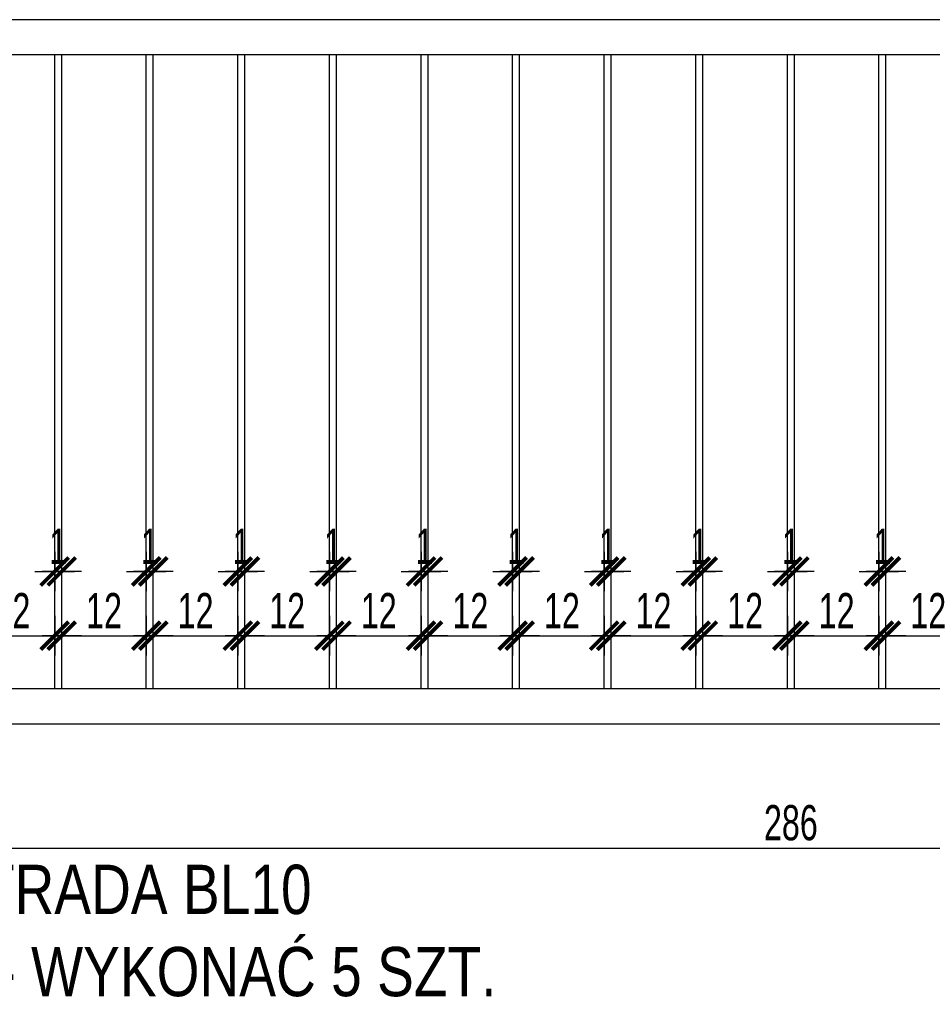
# Model space of a CAD drawing. Header units: millimetres. Extents: x 110792 to 170831, y 17890 to 25890.
# Tile 26 of 44: x 167897 to 168027, y 20999 to 21138. Entities that reach past the tile are written whole.
import ezdxf

# ---------------------------------------------------------------- set-up
doc = ezdxf.new("R2010")
doc.units = ezdxf.units.MM
doc.layers.get('DEFPOINTS').update_dxf_attribs({"lineweight": 9})
for name, color, linetype in [('_HSA_OPIS', 43, 'Continuous'), ('_HSA_WIDOKOWE_CIENKIE', 8, 'Continuous'), ('_HSA_WYM_20', 141, 'Continuous'), ('_HSA_ŚCIANY_CIENKIE', 2, 'Continuous')]:
    doc.layers.add(name, color=color, linetype=linetype)
doc.styles.add('ARIAL_20', font='Arial Narrow.ttf', dxfattribs={"width": 0.8, "height": 5})
doc.styles.add('ARIAL_30', font='Arial.ttf', dxfattribs={"width": 0.8, "height": 7})
doc.dimstyles.new('WYM_WEWN_20', dxfattribs={"dimscale": 0.7, "dimtxt": 5, "dimasz": 1, "dimexe": 10, "dimexo": 0, "dimgap": 1.5, "dimtad": 1, "dimdec": 1, "dimrnd": 1e-05, "dimtxsty": 'ARIAL_20', "dimblk": 'Wym-03', "dimcen": 0, "dimdle": 10, "dimse1": 1, "dimse2": 1, "dimclrt": 256, "dimazin": 2, "dimtfac": 1, "dimtdec": 1, "dimtix": 1, "dimtmove": 2, "dimatfit": 0, "dimfxl": 1, "dimtolj": 1, "dimtzin": 0, "dimarcsym": 0})

# ---------------------------------------------------------------- blocks, each defined once
blk = doc.blocks.new('Wym-03')
for p, q in [((0, 4), (0, -4)), ((-4, 0), (4, 0))]:
    blk.add_line(p, q)
blk.add_lwpolyline([(-2.83, -2.83, 0.8, 0.8, 0), (2.83, 2.83, 0.05, 0.05, 0)], format="xyseb")
blk = doc.blocks.new('*D419')
at = {"layer": '_HSA_WYM_20', "color": 0, "lineweight": -2, "transparency": 16777216}
blk.add_line((167864.44, 21020.68), (168149.04, 21020.68), dxfattribs=at)
at = {"layer": 'DEFPOINTS', "color": 0, "transparency": 16777216}
for p in [(167863.74, 21028.32), (168149.74, 21028.32), (168149.74, 21020.68)]:
    blk.add_point(p, dxfattribs=at)
at = {"layer": '_HSA_WYM_20', "color": 0, "lineweight": -2, "transparency": 16777216, "xscale": 0.7, "yscale": 0.7, "zscale": 0.7, "rotation": 180}
blk.add_blockref('Wym-03', (167863.74, 21020.68), dxfattribs=at)
at = {"layer": '_HSA_WYM_20', "color": 0, "lineweight": -2, "transparency": 16777216, "xscale": 0.7, "yscale": 0.7, "zscale": 0.7}
blk.add_blockref('Wym-03', (168149.74, 21020.68), dxfattribs=at)
at = {"layer": '_HSA_WYM_20', "transparency": 16777216, "insert": (168006.74, 21024.28), "char_height": 5, "attachment_point": 5, "style": 'ARIAL_20'}
blk.add_mtext('\\A1;286', dxfattribs=at)
blk = doc.blocks.new('*D658')
at = {"layer": '_HSA_WYM_20', "color": 0, "lineweight": -2, "transparency": 16777216}
blk.add_line((167890.94, 21050.86), (167901.54, 21050.86), dxfattribs=at)
at = {"layer": 'DEFPOINTS', "color": 0, "transparency": 16777216}
for p in [(167902.24, 21050.86), (167890.24, 21043.32), (167902.24, 21043.32)]:
    blk.add_point(p, dxfattribs=at)
at = {"layer": '_HSA_WYM_20', "color": 0, "lineweight": -2, "transparency": 16777216, "xscale": 0.7, "yscale": 0.7, "zscale": 0.7, "rotation": 180}
blk.add_blockref('Wym-03', (167890.24, 21050.86), dxfattribs=at)
at = {"layer": '_HSA_WYM_20', "color": 0, "lineweight": -2, "transparency": 16777216, "xscale": 0.7, "yscale": 0.7, "zscale": 0.7}
blk.add_blockref('Wym-03', (167902.24, 21050.86), dxfattribs=at)
at = {"layer": '_HSA_WYM_20', "transparency": 16777216, "insert": (167896.24, 21054.42), "char_height": 5, "attachment_point": 5, "style": 'ARIAL_20'}
blk.add_mtext('\\A1;12', dxfattribs=at)
blk = doc.blocks.new('*D659')
at = {"layer": '_HSA_WYM_20', "color": 0, "lineweight": -2, "transparency": 16777216}
for p, q in [((167901.54, 21059.98), (167900.84, 21059.98)), ((167902.24, 21059.98), (167903.24, 21059.98)), ((167903.94, 21059.98), (167904.64, 21059.98))]:
    blk.add_line(p, q, dxfattribs=at)
at = {"layer": 'DEFPOINTS', "color": 0, "transparency": 16777216}
for p in [(167903.24, 21059.98), (167902.24, 21043.32), (167903.24, 21043.32)]:
    blk.add_point(p, dxfattribs=at)
at = {"layer": '_HSA_WYM_20', "color": 0, "lineweight": -2, "transparency": 16777216, "xscale": 0.7, "yscale": 0.7, "zscale": 0.7}
blk.add_blockref('Wym-03', (167902.24, 21059.98), dxfattribs=at)
at = {"layer": '_HSA_WYM_20', "color": 0, "lineweight": -2, "transparency": 16777216, "xscale": 0.7, "yscale": 0.7, "zscale": 0.7, "rotation": 180}
blk.add_blockref('Wym-03', (167903.24, 21059.98), dxfattribs=at)
at = {"layer": '_HSA_WYM_20', "transparency": 16777216, "insert": (167902.74, 21063.55), "char_height": 5, "attachment_point": 5, "style": 'ARIAL_20'}
blk.add_mtext('\\A1;1', dxfattribs=at)
blk = doc.blocks.new('*D660')
at = {"layer": '_HSA_WYM_20', "color": 0, "lineweight": -2, "transparency": 16777216}
blk.add_line((167903.94, 21050.86), (167914.54, 21050.86), dxfattribs=at)
at = {"layer": 'DEFPOINTS', "color": 0, "transparency": 16777216}
for p in [(167915.24, 21050.86), (167903.24, 21043.32), (167915.24, 21043.32)]:
    blk.add_point(p, dxfattribs=at)
at = {"layer": '_HSA_WYM_20', "color": 0, "lineweight": -2, "transparency": 16777216, "xscale": 0.7, "yscale": 0.7, "zscale": 0.7, "rotation": 180}
blk.add_blockref('Wym-03', (167903.24, 21050.86), dxfattribs=at)
at = {"layer": '_HSA_WYM_20', "color": 0, "lineweight": -2, "transparency": 16777216, "xscale": 0.7, "yscale": 0.7, "zscale": 0.7}
blk.add_blockref('Wym-03', (167915.24, 21050.86), dxfattribs=at)
at = {"layer": '_HSA_WYM_20', "transparency": 16777216, "insert": (167909.24, 21054.42), "char_height": 5, "attachment_point": 5, "style": 'ARIAL_20'}
blk.add_mtext('\\A1;12', dxfattribs=at)
blk = doc.blocks.new('*D661')
at = {"layer": '_HSA_WYM_20', "color": 0, "lineweight": -2, "transparency": 16777216}
for p, q in [((167914.54, 21059.98), (167913.84, 21059.98)), ((167915.24, 21059.98), (167916.24, 21059.98)), ((167916.94, 21059.98), (167917.64, 21059.98))]:
    blk.add_line(p, q, dxfattribs=at)
at = {"layer": 'DEFPOINTS', "color": 0, "transparency": 16777216}
for p in [(167916.24, 21059.98), (167915.24, 21043.32), (167916.24, 21043.32)]:
    blk.add_point(p, dxfattribs=at)
at = {"layer": '_HSA_WYM_20', "color": 0, "lineweight": -2, "transparency": 16777216, "xscale": 0.7, "yscale": 0.7, "zscale": 0.7}
blk.add_blockref('Wym-03', (167915.24, 21059.98), dxfattribs=at)
at = {"layer": '_HSA_WYM_20', "color": 0, "lineweight": -2, "transparency": 16777216, "xscale": 0.7, "yscale": 0.7, "zscale": 0.7, "rotation": 180}
blk.add_blockref('Wym-03', (167916.24, 21059.98), dxfattribs=at)
at = {"layer": '_HSA_WYM_20', "transparency": 16777216, "insert": (167915.74, 21063.55), "char_height": 5, "attachment_point": 5, "style": 'ARIAL_20'}
blk.add_mtext('\\A1;1', dxfattribs=at)
blk = doc.blocks.new('*D662')
at = {"layer": '_HSA_WYM_20', "color": 0, "lineweight": -2, "transparency": 16777216}
blk.add_line((167916.94, 21050.86), (167927.54, 21050.86), dxfattribs=at)
at = {"layer": 'DEFPOINTS', "color": 0, "transparency": 16777216}
for p in [(167928.24, 21050.86), (167916.24, 21043.32), (167928.24, 21043.32)]:
    blk.add_point(p, dxfattribs=at)
at = {"layer": '_HSA_WYM_20', "color": 0, "lineweight": -2, "transparency": 16777216, "xscale": 0.7, "yscale": 0.7, "zscale": 0.7, "rotation": 180}
blk.add_blockref('Wym-03', (167916.24, 21050.86), dxfattribs=at)
at = {"layer": '_HSA_WYM_20', "color": 0, "lineweight": -2, "transparency": 16777216, "xscale": 0.7, "yscale": 0.7, "zscale": 0.7}
blk.add_blockref('Wym-03', (167928.24, 21050.86), dxfattribs=at)
at = {"layer": '_HSA_WYM_20', "transparency": 16777216, "insert": (167922.24, 21054.42), "char_height": 5, "attachment_point": 5, "style": 'ARIAL_20'}
blk.add_mtext('\\A1;12', dxfattribs=at)
blk = doc.blocks.new('*D663')
at = {"layer": '_HSA_WYM_20', "color": 0, "lineweight": -2, "transparency": 16777216}
for p, q in [((167927.54, 21059.98), (167926.84, 21059.98)), ((167928.24, 21059.98), (167929.24, 21059.98)), ((167929.94, 21059.98), (167930.64, 21059.98))]:
    blk.add_line(p, q, dxfattribs=at)
at = {"layer": 'DEFPOINTS', "color": 0, "transparency": 16777216}
for p in [(167929.24, 21059.98), (167928.24, 21043.32), (167929.24, 21043.32)]:
    blk.add_point(p, dxfattribs=at)
at = {"layer": '_HSA_WYM_20', "color": 0, "lineweight": -2, "transparency": 16777216, "xscale": 0.7, "yscale": 0.7, "zscale": 0.7}
blk.add_blockref('Wym-03', (167928.24, 21059.98), dxfattribs=at)
at = {"layer": '_HSA_WYM_20', "color": 0, "lineweight": -2, "transparency": 16777216, "xscale": 0.7, "yscale": 0.7, "zscale": 0.7, "rotation": 180}
blk.add_blockref('Wym-03', (167929.24, 21059.98), dxfattribs=at)
at = {"layer": '_HSA_WYM_20', "transparency": 16777216, "insert": (167928.74, 21063.55), "char_height": 5, "attachment_point": 5, "style": 'ARIAL_20'}
blk.add_mtext('\\A1;1', dxfattribs=at)
blk = doc.blocks.new('*D664')
at = {"layer": '_HSA_WYM_20', "color": 0, "lineweight": -2, "transparency": 16777216}
blk.add_line((167929.94, 21050.86), (167940.54, 21050.86), dxfattribs=at)
at = {"layer": 'DEFPOINTS', "color": 0, "transparency": 16777216}
for p in [(167941.24, 21050.86), (167929.24, 21043.32), (167941.24, 21043.32)]:
    blk.add_point(p, dxfattribs=at)
at = {"layer": '_HSA_WYM_20', "color": 0, "lineweight": -2, "transparency": 16777216, "xscale": 0.7, "yscale": 0.7, "zscale": 0.7, "rotation": 180}
blk.add_blockref('Wym-03', (167929.24, 21050.86), dxfattribs=at)
at = {"layer": '_HSA_WYM_20', "color": 0, "lineweight": -2, "transparency": 16777216, "xscale": 0.7, "yscale": 0.7, "zscale": 0.7}
blk.add_blockref('Wym-03', (167941.24, 21050.86), dxfattribs=at)
at = {"layer": '_HSA_WYM_20', "transparency": 16777216, "insert": (167935.24, 21054.42), "char_height": 5, "attachment_point": 5, "style": 'ARIAL_20'}
blk.add_mtext('\\A1;12', dxfattribs=at)
blk = doc.blocks.new('*D665')
at = {"layer": '_HSA_WYM_20', "color": 0, "lineweight": -2, "transparency": 16777216}
for p, q in [((167940.54, 21059.98), (167939.84, 21059.98)), ((167941.24, 21059.98), (167942.24, 21059.98)), ((167942.94, 21059.98), (167943.64, 21059.98))]:
    blk.add_line(p, q, dxfattribs=at)
at = {"layer": 'DEFPOINTS', "color": 0, "transparency": 16777216}
for p in [(167942.24, 21059.98), (167941.24, 21043.32), (167942.24, 21043.32)]:
    blk.add_point(p, dxfattribs=at)
at = {"layer": '_HSA_WYM_20', "color": 0, "lineweight": -2, "transparency": 16777216, "xscale": 0.7, "yscale": 0.7, "zscale": 0.7}
blk.add_blockref('Wym-03', (167941.24, 21059.98), dxfattribs=at)
at = {"layer": '_HSA_WYM_20', "color": 0, "lineweight": -2, "transparency": 16777216, "xscale": 0.7, "yscale": 0.7, "zscale": 0.7, "rotation": 180}
blk.add_blockref('Wym-03', (167942.24, 21059.98), dxfattribs=at)
at = {"layer": '_HSA_WYM_20', "transparency": 16777216, "insert": (167941.74, 21063.55), "char_height": 5, "attachment_point": 5, "style": 'ARIAL_20'}
blk.add_mtext('\\A1;1', dxfattribs=at)
blk = doc.blocks.new('*D666')
at = {"layer": '_HSA_WYM_20', "color": 0, "lineweight": -2, "transparency": 16777216}
blk.add_line((167942.94, 21050.86), (167953.54, 21050.86), dxfattribs=at)
at = {"layer": 'DEFPOINTS', "color": 0, "transparency": 16777216}
for p in [(167954.24, 21050.86), (167942.24, 21043.32), (167954.24, 21043.32)]:
    blk.add_point(p, dxfattribs=at)
at = {"layer": '_HSA_WYM_20', "color": 0, "lineweight": -2, "transparency": 16777216, "xscale": 0.7, "yscale": 0.7, "zscale": 0.7, "rotation": 180}
blk.add_blockref('Wym-03', (167942.24, 21050.86), dxfattribs=at)
at = {"layer": '_HSA_WYM_20', "color": 0, "lineweight": -2, "transparency": 16777216, "xscale": 0.7, "yscale": 0.7, "zscale": 0.7}
blk.add_blockref('Wym-03', (167954.24, 21050.86), dxfattribs=at)
at = {"layer": '_HSA_WYM_20', "transparency": 16777216, "insert": (167948.24, 21054.42), "char_height": 5, "attachment_point": 5, "style": 'ARIAL_20'}
blk.add_mtext('\\A1;12', dxfattribs=at)
blk = doc.blocks.new('*D667')
at = {"layer": '_HSA_WYM_20', "color": 0, "lineweight": -2, "transparency": 16777216}
for p, q in [((167953.54, 21059.98), (167952.84, 21059.98)), ((167954.24, 21059.98), (167955.24, 21059.98)), ((167955.94, 21059.98), (167956.64, 21059.98))]:
    blk.add_line(p, q, dxfattribs=at)
at = {"layer": 'DEFPOINTS', "color": 0, "transparency": 16777216}
for p in [(167955.24, 21059.98), (167954.24, 21043.32), (167955.24, 21043.32)]:
    blk.add_point(p, dxfattribs=at)
at = {"layer": '_HSA_WYM_20', "color": 0, "lineweight": -2, "transparency": 16777216, "xscale": 0.7, "yscale": 0.7, "zscale": 0.7}
blk.add_blockref('Wym-03', (167954.24, 21059.98), dxfattribs=at)
at = {"layer": '_HSA_WYM_20', "color": 0, "lineweight": -2, "transparency": 16777216, "xscale": 0.7, "yscale": 0.7, "zscale": 0.7, "rotation": 180}
blk.add_blockref('Wym-03', (167955.24, 21059.98), dxfattribs=at)
at = {"layer": '_HSA_WYM_20', "transparency": 16777216, "insert": (167954.74, 21063.55), "char_height": 5, "attachment_point": 5, "style": 'ARIAL_20'}
blk.add_mtext('\\A1;1', dxfattribs=at)
blk = doc.blocks.new('*D668')
at = {"layer": '_HSA_WYM_20', "color": 0, "lineweight": -2, "transparency": 16777216}
blk.add_line((167955.94, 21050.86), (167966.54, 21050.86), dxfattribs=at)
at = {"layer": 'DEFPOINTS', "color": 0, "transparency": 16777216}
for p in [(167967.24, 21050.86), (167955.24, 21043.32), (167967.24, 21043.32)]:
    blk.add_point(p, dxfattribs=at)
at = {"layer": '_HSA_WYM_20', "color": 0, "lineweight": -2, "transparency": 16777216, "xscale": 0.7, "yscale": 0.7, "zscale": 0.7, "rotation": 180}
blk.add_blockref('Wym-03', (167955.24, 21050.86), dxfattribs=at)
at = {"layer": '_HSA_WYM_20', "color": 0, "lineweight": -2, "transparency": 16777216, "xscale": 0.7, "yscale": 0.7, "zscale": 0.7}
blk.add_blockref('Wym-03', (167967.24, 21050.86), dxfattribs=at)
at = {"layer": '_HSA_WYM_20', "transparency": 16777216, "insert": (167961.24, 21054.42), "char_height": 5, "attachment_point": 5, "style": 'ARIAL_20'}
blk.add_mtext('\\A1;12', dxfattribs=at)
blk = doc.blocks.new('*D669')
at = {"layer": '_HSA_WYM_20', "color": 0, "lineweight": -2, "transparency": 16777216}
for p, q in [((167966.54, 21059.98), (167965.84, 21059.98)), ((167967.24, 21059.98), (167968.24, 21059.98)), ((167968.94, 21059.98), (167969.64, 21059.98))]:
    blk.add_line(p, q, dxfattribs=at)
at = {"layer": 'DEFPOINTS', "color": 0, "transparency": 16777216}
for p in [(167968.24, 21059.98), (167967.24, 21043.32), (167968.24, 21043.32)]:
    blk.add_point(p, dxfattribs=at)
at = {"layer": '_HSA_WYM_20', "color": 0, "lineweight": -2, "transparency": 16777216, "xscale": 0.7, "yscale": 0.7, "zscale": 0.7}
blk.add_blockref('Wym-03', (167967.24, 21059.98), dxfattribs=at)
at = {"layer": '_HSA_WYM_20', "color": 0, "lineweight": -2, "transparency": 16777216, "xscale": 0.7, "yscale": 0.7, "zscale": 0.7, "rotation": 180}
blk.add_blockref('Wym-03', (167968.24, 21059.98), dxfattribs=at)
at = {"layer": '_HSA_WYM_20', "transparency": 16777216, "insert": (167967.74, 21063.55), "char_height": 5, "attachment_point": 5, "style": 'ARIAL_20'}
blk.add_mtext('\\A1;1', dxfattribs=at)
blk = doc.blocks.new('*D670')
at = {"layer": '_HSA_WYM_20', "color": 0, "lineweight": -2, "transparency": 16777216}
blk.add_line((167968.94, 21050.86), (167979.54, 21050.86), dxfattribs=at)
at = {"layer": 'DEFPOINTS', "color": 0, "transparency": 16777216}
for p in [(167980.24, 21050.86), (167968.24, 21043.32), (167980.24, 21043.32)]:
    blk.add_point(p, dxfattribs=at)
at = {"layer": '_HSA_WYM_20', "color": 0, "lineweight": -2, "transparency": 16777216, "xscale": 0.7, "yscale": 0.7, "zscale": 0.7, "rotation": 180}
blk.add_blockref('Wym-03', (167968.24, 21050.86), dxfattribs=at)
at = {"layer": '_HSA_WYM_20', "color": 0, "lineweight": -2, "transparency": 16777216, "xscale": 0.7, "yscale": 0.7, "zscale": 0.7}
blk.add_blockref('Wym-03', (167980.24, 21050.86), dxfattribs=at)
at = {"layer": '_HSA_WYM_20', "transparency": 16777216, "insert": (167974.24, 21054.42), "char_height": 5, "attachment_point": 5, "style": 'ARIAL_20'}
blk.add_mtext('\\A1;12', dxfattribs=at)
blk = doc.blocks.new('*D671')
at = {"layer": '_HSA_WYM_20', "color": 0, "lineweight": -2, "transparency": 16777216}
for p, q in [((167979.54, 21059.98), (167978.84, 21059.98)), ((167980.24, 21059.98), (167981.24, 21059.98)), ((167981.94, 21059.98), (167982.64, 21059.98))]:
    blk.add_line(p, q, dxfattribs=at)
at = {"layer": 'DEFPOINTS', "color": 0, "transparency": 16777216}
for p in [(167981.24, 21059.98), (167980.24, 21043.32), (167981.24, 21043.32)]:
    blk.add_point(p, dxfattribs=at)
at = {"layer": '_HSA_WYM_20', "color": 0, "lineweight": -2, "transparency": 16777216, "xscale": 0.7, "yscale": 0.7, "zscale": 0.7}
blk.add_blockref('Wym-03', (167980.24, 21059.98), dxfattribs=at)
at = {"layer": '_HSA_WYM_20', "color": 0, "lineweight": -2, "transparency": 16777216, "xscale": 0.7, "yscale": 0.7, "zscale": 0.7, "rotation": 180}
blk.add_blockref('Wym-03', (167981.24, 21059.98), dxfattribs=at)
at = {"layer": '_HSA_WYM_20', "transparency": 16777216, "insert": (167980.74, 21063.55), "char_height": 5, "attachment_point": 5, "style": 'ARIAL_20'}
blk.add_mtext('\\A1;1', dxfattribs=at)
blk = doc.blocks.new('*D672')
at = {"layer": '_HSA_WYM_20', "color": 0, "lineweight": -2, "transparency": 16777216}
blk.add_line((167981.94, 21050.86), (167992.54, 21050.86), dxfattribs=at)
at = {"layer": 'DEFPOINTS', "color": 0, "transparency": 16777216}
for p in [(167993.24, 21050.86), (167981.24, 21043.32), (167993.24, 21043.32)]:
    blk.add_point(p, dxfattribs=at)
at = {"layer": '_HSA_WYM_20', "color": 0, "lineweight": -2, "transparency": 16777216, "xscale": 0.7, "yscale": 0.7, "zscale": 0.7, "rotation": 180}
blk.add_blockref('Wym-03', (167981.24, 21050.86), dxfattribs=at)
at = {"layer": '_HSA_WYM_20', "color": 0, "lineweight": -2, "transparency": 16777216, "xscale": 0.7, "yscale": 0.7, "zscale": 0.7}
blk.add_blockref('Wym-03', (167993.24, 21050.86), dxfattribs=at)
at = {"layer": '_HSA_WYM_20', "transparency": 16777216, "insert": (167987.24, 21054.42), "char_height": 5, "attachment_point": 5, "style": 'ARIAL_20'}
blk.add_mtext('\\A1;12', dxfattribs=at)
blk = doc.blocks.new('*D673')
at = {"layer": '_HSA_WYM_20', "color": 0, "lineweight": -2, "transparency": 16777216}
for p, q in [((167992.54, 21059.98), (167991.84, 21059.98)), ((167993.24, 21059.98), (167994.24, 21059.98)), ((167994.94, 21059.98), (167995.64, 21059.98))]:
    blk.add_line(p, q, dxfattribs=at)
at = {"layer": 'DEFPOINTS', "color": 0, "transparency": 16777216}
for p in [(167994.24, 21059.98), (167993.24, 21043.32), (167994.24, 21043.32)]:
    blk.add_point(p, dxfattribs=at)
at = {"layer": '_HSA_WYM_20', "color": 0, "lineweight": -2, "transparency": 16777216, "xscale": 0.7, "yscale": 0.7, "zscale": 0.7}
blk.add_blockref('Wym-03', (167993.24, 21059.98), dxfattribs=at)
at = {"layer": '_HSA_WYM_20', "color": 0, "lineweight": -2, "transparency": 16777216, "xscale": 0.7, "yscale": 0.7, "zscale": 0.7, "rotation": 180}
blk.add_blockref('Wym-03', (167994.24, 21059.98), dxfattribs=at)
at = {"layer": '_HSA_WYM_20', "transparency": 16777216, "insert": (167993.74, 21063.55), "char_height": 5, "attachment_point": 5, "style": 'ARIAL_20'}
blk.add_mtext('\\A1;1', dxfattribs=at)
blk = doc.blocks.new('*D674')
at = {"layer": '_HSA_WYM_20', "color": 0, "lineweight": -2, "transparency": 16777216}
blk.add_line((167994.94, 21050.86), (168005.54, 21050.86), dxfattribs=at)
at = {"layer": 'DEFPOINTS', "color": 0, "transparency": 16777216}
for p in [(168006.24, 21050.86), (167994.24, 21043.32), (168006.24, 21043.32)]:
    blk.add_point(p, dxfattribs=at)
at = {"layer": '_HSA_WYM_20', "color": 0, "lineweight": -2, "transparency": 16777216, "xscale": 0.7, "yscale": 0.7, "zscale": 0.7, "rotation": 180}
blk.add_blockref('Wym-03', (167994.24, 21050.86), dxfattribs=at)
at = {"layer": '_HSA_WYM_20', "color": 0, "lineweight": -2, "transparency": 16777216, "xscale": 0.7, "yscale": 0.7, "zscale": 0.7}
blk.add_blockref('Wym-03', (168006.24, 21050.86), dxfattribs=at)
at = {"layer": '_HSA_WYM_20', "transparency": 16777216, "insert": (168000.24, 21054.42), "char_height": 5, "attachment_point": 5, "style": 'ARIAL_20'}
blk.add_mtext('\\A1;12', dxfattribs=at)
blk = doc.blocks.new('*D675')
at = {"layer": '_HSA_WYM_20', "color": 0, "lineweight": -2, "transparency": 16777216}
for p, q in [((168005.54, 21059.98), (168004.84, 21059.98)), ((168006.24, 21059.98), (168007.24, 21059.98)), ((168007.94, 21059.98), (168008.64, 21059.98))]:
    blk.add_line(p, q, dxfattribs=at)
at = {"layer": 'DEFPOINTS', "color": 0, "transparency": 16777216}
for p in [(168007.24, 21059.98), (168006.24, 21043.32), (168007.24, 21043.32)]:
    blk.add_point(p, dxfattribs=at)
at = {"layer": '_HSA_WYM_20', "color": 0, "lineweight": -2, "transparency": 16777216, "xscale": 0.7, "yscale": 0.7, "zscale": 0.7}
blk.add_blockref('Wym-03', (168006.24, 21059.98), dxfattribs=at)
at = {"layer": '_HSA_WYM_20', "color": 0, "lineweight": -2, "transparency": 16777216, "xscale": 0.7, "yscale": 0.7, "zscale": 0.7, "rotation": 180}
blk.add_blockref('Wym-03', (168007.24, 21059.98), dxfattribs=at)
at = {"layer": '_HSA_WYM_20', "transparency": 16777216, "insert": (168006.74, 21063.55), "char_height": 5, "attachment_point": 5, "style": 'ARIAL_20'}
blk.add_mtext('\\A1;1', dxfattribs=at)
blk = doc.blocks.new('*D676')
at = {"layer": '_HSA_WYM_20', "color": 0, "lineweight": -2, "transparency": 16777216}
blk.add_line((168007.94, 21050.86), (168018.54, 21050.86), dxfattribs=at)
at = {"layer": 'DEFPOINTS', "color": 0, "transparency": 16777216}
for p in [(168019.24, 21050.86), (168007.24, 21043.32), (168019.24, 21043.32)]:
    blk.add_point(p, dxfattribs=at)
at = {"layer": '_HSA_WYM_20', "color": 0, "lineweight": -2, "transparency": 16777216, "xscale": 0.7, "yscale": 0.7, "zscale": 0.7, "rotation": 180}
blk.add_blockref('Wym-03', (168007.24, 21050.86), dxfattribs=at)
at = {"layer": '_HSA_WYM_20', "color": 0, "lineweight": -2, "transparency": 16777216, "xscale": 0.7, "yscale": 0.7, "zscale": 0.7}
blk.add_blockref('Wym-03', (168019.24, 21050.86), dxfattribs=at)
at = {"layer": '_HSA_WYM_20', "transparency": 16777216, "insert": (168013.24, 21054.42), "char_height": 5, "attachment_point": 5, "style": 'ARIAL_20'}
blk.add_mtext('\\A1;12', dxfattribs=at)
blk = doc.blocks.new('*D677')
at = {"layer": '_HSA_WYM_20', "color": 0, "lineweight": -2, "transparency": 16777216}
for p, q in [((168018.54, 21059.98), (168017.84, 21059.98)), ((168019.24, 21059.98), (168020.24, 21059.98)), ((168020.94, 21059.98), (168021.64, 21059.98))]:
    blk.add_line(p, q, dxfattribs=at)
at = {"layer": 'DEFPOINTS', "color": 0, "transparency": 16777216}
for p in [(168020.24, 21059.98), (168019.24, 21043.32), (168020.24, 21043.32)]:
    blk.add_point(p, dxfattribs=at)
at = {"layer": '_HSA_WYM_20', "color": 0, "lineweight": -2, "transparency": 16777216, "xscale": 0.7, "yscale": 0.7, "zscale": 0.7}
blk.add_blockref('Wym-03', (168019.24, 21059.98), dxfattribs=at)
at = {"layer": '_HSA_WYM_20', "color": 0, "lineweight": -2, "transparency": 16777216, "xscale": 0.7, "yscale": 0.7, "zscale": 0.7, "rotation": 180}
blk.add_blockref('Wym-03', (168020.24, 21059.98), dxfattribs=at)
at = {"layer": '_HSA_WYM_20', "transparency": 16777216, "insert": (168019.74, 21063.55), "char_height": 5, "attachment_point": 5, "style": 'ARIAL_20'}
blk.add_mtext('\\A1;1', dxfattribs=at)
blk = doc.blocks.new('*D678')
at = {"layer": '_HSA_WYM_20', "color": 0, "lineweight": -2, "transparency": 16777216}
blk.add_line((168020.94, 21050.86), (168031.54, 21050.86), dxfattribs=at)
at = {"layer": 'DEFPOINTS', "color": 0, "transparency": 16777216}
for p in [(168032.24, 21050.86), (168020.24, 21043.32), (168032.24, 21043.32)]:
    blk.add_point(p, dxfattribs=at)
at = {"layer": '_HSA_WYM_20', "color": 0, "lineweight": -2, "transparency": 16777216, "xscale": 0.7, "yscale": 0.7, "zscale": 0.7, "rotation": 180}
blk.add_blockref('Wym-03', (168020.24, 21050.86), dxfattribs=at)
at = {"layer": '_HSA_WYM_20', "color": 0, "lineweight": -2, "transparency": 16777216, "xscale": 0.7, "yscale": 0.7, "zscale": 0.7}
blk.add_blockref('Wym-03', (168032.24, 21050.86), dxfattribs=at)
at = {"layer": '_HSA_WYM_20', "transparency": 16777216, "insert": (168026.24, 21054.42), "char_height": 5, "attachment_point": 5, "style": 'ARIAL_20'}
blk.add_mtext('\\A1;12', dxfattribs=at)

msp = doc.modelspace()

# ---------------------------------------------------------------- linework, layer by layer
at = {"layer": '_HSA_WIDOKOWE_CIENKIE'}
for p, q in [((167902.24, 21043.32), (167902.24, 21133.32)), ((167903.24, 21043.32), (167903.24, 21133.32)), ((167915.24, 21043.32), (167915.24, 21133.32)), ((167916.24, 21043.32), (167916.24, 21133.32)), ((167928.24, 21043.32), (167928.24, 21133.32)), ((167929.24, 21043.32), (167929.24, 21133.32)), ((167941.24, 21043.32), (167941.24, 21133.32)), ((167942.24, 21043.32), (167942.24, 21133.32)), ((167954.24, 21043.32), (167954.24, 21133.32)), ((167955.24, 21043.32), (167955.24, 21133.32)), ((167967.24, 21043.32), (167967.24, 21133.32)), ((167968.24, 21043.32), (167968.24, 21133.32)), ((167980.24, 21043.32), (167980.24, 21133.32)), ((167981.24, 21043.32), (167981.24, 21133.32)), ((167993.24, 21043.32), (167993.24, 21133.32)), ((167994.24, 21043.32), (167994.24, 21133.32)), ((168006.24, 21043.32), (168006.24, 21133.32)), ((168007.24, 21043.32), (168007.24, 21133.32)), ((168019.24, 21043.32), (168019.24, 21133.32)), ((168020.24, 21043.32), (168020.24, 21133.32))]:
    msp.add_line(p, q, dxfattribs=at)
at = {"layer": '_HSA_ŚCIANY_CIENKIE', "ltscale": 10}
for p, q in [((168149.74, 21138.32), (167863.74, 21138.32)), ((168144.74, 21133.32), (167868.74, 21133.32)), ((168144.74, 21043.32), (167868.74, 21043.32)), ((168144.74, 21038.32), (167868.74, 21038.32))]:
    msp.add_line(p, q, dxfattribs=at)

# ---------------------------------------------------------------- texts
at = {"layer": '_HSA_OPIS', "insert": (167866.11, 21018.34), "char_height": 7, "attachment_point": 1, "style": 'ARIAL_30'}
msp.add_mtext_dynamic_manual_height_columns('BALUSTRADA BL10\\P^I- WYKONAĆ 5 SZT.', width=122.8597, gutter_width=50, heights=[0], dxfattribs=at)

# ---------------------------------------------------------------- dimensions: what is measured, and where the dimension line sits
at = {"layer": '_HSA_WYM_20'}
for p1, p2, distance, picture, middle in [((167902.24, 21043.32), (167903.24, 21043.32), 16.67, '*D659', (167902.74, 21063.55)), ((167915.24, 21043.32), (167916.24, 21043.32), 16.67, '*D661', (167915.74, 21063.55)), ((167928.24, 21043.32), (167929.24, 21043.32), 16.67, '*D663', (167928.74, 21063.55)), ((167941.24, 21043.32), (167942.24, 21043.32), 16.67, '*D665', (167941.74, 21063.55)), ((167954.24, 21043.32), (167955.24, 21043.32), 16.67, '*D667', (167954.74, 21063.55)), ((167967.24, 21043.32), (167968.24, 21043.32), 16.67, '*D669', (167967.74, 21063.55)), ((167980.24, 21043.32), (167981.24, 21043.32), 16.67, '*D671', (167980.74, 21063.55)), ((167993.24, 21043.32), (167994.24, 21043.32), 16.67, '*D673', (167993.74, 21063.55)), ((168006.24, 21043.32), (168007.24, 21043.32), 16.67, '*D675', (168006.74, 21063.55)), ((168019.24, 21043.32), (168020.24, 21043.32), 16.67, '*D677', (168019.74, 21063.55)), ((167890.24, 21043.32), (167902.24, 21043.32), 7.55, '*D658', (167896.24, 21054.42)), ((167903.24, 21043.32), (167915.24, 21043.32), 7.55, '*D660', (167909.24, 21054.42)), ((167916.24, 21043.32), (167928.24, 21043.32), 7.55, '*D662', (167922.24, 21054.42)), ((167929.24, 21043.32), (167941.24, 21043.32), 7.55, '*D664', (167935.24, 21054.42)), ((167942.24, 21043.32), (167954.24, 21043.32), 7.55, '*D666', (167948.24, 21054.42)), ((167955.24, 21043.32), (167967.24, 21043.32), 7.55, '*D668', (167961.24, 21054.42)), ((167968.24, 21043.32), (167980.24, 21043.32), 7.55, '*D670', (167974.24, 21054.42)), ((167981.24, 21043.32), (167993.24, 21043.32), 7.55, '*D672', (167987.24, 21054.42)), ((167994.24, 21043.32), (168006.24, 21043.32), 7.55, '*D674', (168000.24, 21054.42)), ((168007.24, 21043.32), (168019.24, 21043.32), 7.55, '*D676', (168013.24, 21054.42)), ((168020.24, 21043.32), (168032.24, 21043.32), 7.55, '*D678', (168026.24, 21054.42)), ((167863.74, 21028.32), (168149.74, 21028.32), -7.64, '*D419', (168006.74, 21024.28))]:
    dim = msp.add_aligned_dim(p1=p1, p2=p2, distance=distance, dimstyle='WYM_WEWN_20', dxfattribs=at)
    dim.commit()
    dim.dimension.update_dxf_attribs({"geometry": picture, "text_midpoint": middle})

doc.saveas('drawing.dxf')
